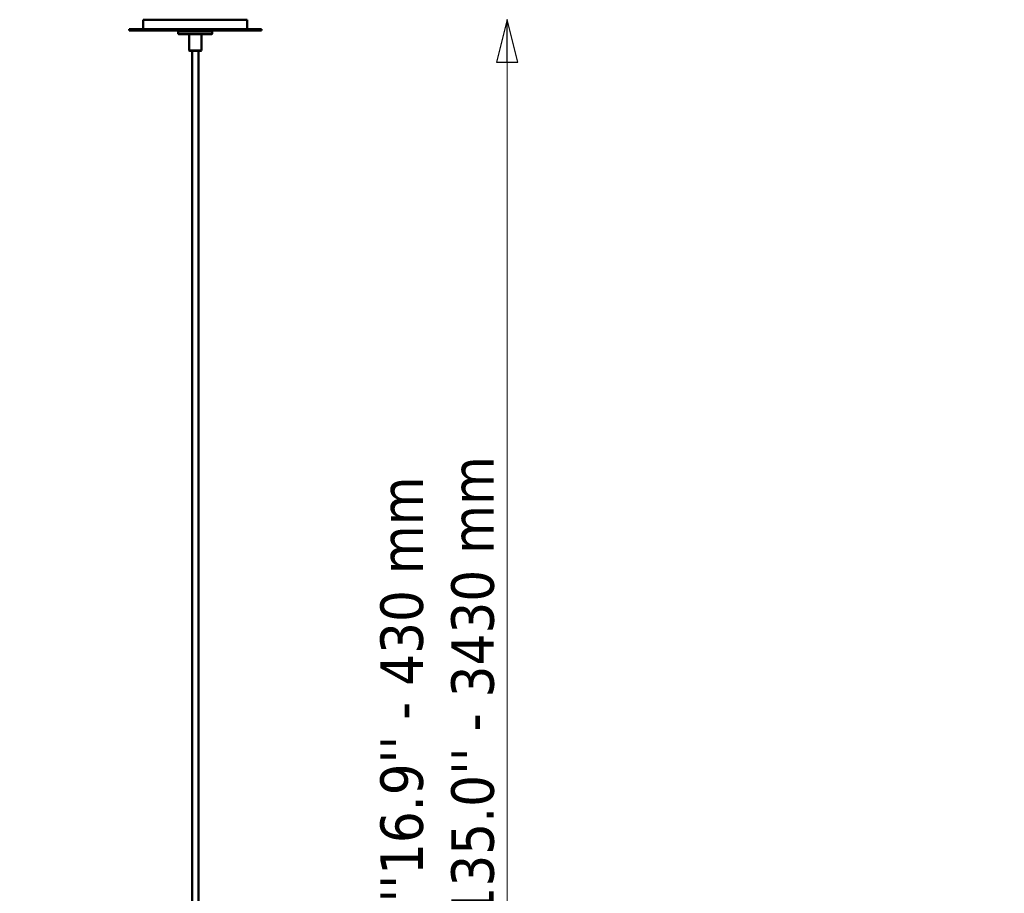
# Model space of a CAD drawing. Header units: millimetres. Extents: x 313 to 4591, y 679 to 5480.
# Tile 7 of 19: x 2469 to 3511, y 1685 to 2610. Entities that reach past the tile are written whole.
import ezdxf

# ---------------------------------------------------------------- set-up
doc = ezdxf.new("R2010")
doc.units = ezdxf.units.MM
doc.header["$LTSCALE"] = 15
doc.layers.add('Widoczne (ISO)', color=7, linetype='Continuous', lineweight=50)
doc.layers.add('Wymiar (ISO)', color=7, linetype='Continuous', lineweight=25)
doc.styles.add('Tekst notatki (ISO)', font='tahoma.ttf')
doc.dimstyles.new('Domyślne (ISO)', dxfattribs={"dimscale": 15, "dimtxt": 3, "dimasz": 3, "dimexe": 3.175, "dimexo": 0, "dimgap": 0.762, "dimtad": 1, "dimdec": 1, "dimlfac": 0.03937, "dimrnd": 1e-08, "dimzin": 0, "dimdsep": 46, "dimtxsty": 'Tekst notatki (ISO)', "dimblk": 'Filled-1', "dimcen": 0.09, "dimdle": 10, "dimclrd": 256, "dimclre": 256, "dimclrt": 256, "dimazin": 2, "dimtfac": 1, "dimtmove": 0, "dimatfit": 3, "dimfxl": 1, "dimtolj": 1, "dimlwd": 15, "dimlwe": 15, "dimarcsym": 0})

# ---------------------------------------------------------------- blocks, each defined once
blk = doc.blocks.new('Filled-1')
at = {"color": 0}
for p, q in [((0, 0), (-1, 0.25)), ((-1, 0.25), (-1, -0.25)), ((-1, 0), (0, 0)), ((-1, -0.25), (0, 0))]:
    blk.add_line(p, q, dxfattribs=at)
at = {"color": 0, "flags": 128}
blk.add_lwpolyline([(-1, -0.25), (0, 0), (-1, 0.25), (-1, -0.25)], dxfattribs=at)
at = {"color": 0}
blk.add_solid([(-1, -0.25), (0, 0), (-1, 0.25), (-1, -0.25)], dxfattribs=at)
blk = doc.blocks.new('*D16')
at = {"layer": 'Defpoints', "color": 0, "transparency": 16777216}
for p in [(1747.7, 2571.9), (1692.7, 1035.4), (2022.7, 1035.4)]:
    blk.add_point(p, dxfattribs=at)
at = {"layer": 'Wymiar (ISO)', "lineweight": 15, "transparency": 16777216}
blk.add_line((2022.7, 2526.9), (2022.7, 1080.4), dxfattribs=at)
at = {"layer": 'Wymiar (ISO)', "lineweight": 15, "transparency": 16777216, "xscale": 45, "yscale": 45, "zscale": 45}
for p, rotation in [((2022.7, 2571.9), 90), ((2022.7, 1035.4), 270)]:
    blk.add_blockref('Filled-1', p, dxfattribs=dict(at, rotation=rotation))
at = {"layer": 'Wymiar (ISO)', "lineweight": 18, "transparency": 16777216, "insert": (1813.5, 1642.3), "char_height": 45, "attachment_point": 1, "rotation": 90, "style": 'Tekst notatki (ISO)'}
blk.add_mtext("\\A1; ''\\fTahoma|b0|i0;{\\H45.0000;\\P}\\fTahoma|b0|i0;{\\H45.0000;14.2'' - 360 mm\\P}\\fTahoma|b0|i0;{\\H45.0000;132.3'' - 3360 mm\\P}", dxfattribs=at)
blk = doc.blocks.new('*D17')
at = {"layer": 'Defpoints', "color": 0, "transparency": 16777216}
for p in [(2710.3, 2609.6), (2985.3, 2609.6), (2655.3, 1003.1)]:
    blk.add_point(p, dxfattribs=at)
at = {"layer": 'Wymiar (ISO)', "lineweight": 15, "transparency": 16777216}
blk.add_line((2985.3, 1048.1), (2985.3, 2564.6), dxfattribs=at)
at = {"layer": 'Wymiar (ISO)', "lineweight": 15, "transparency": 16777216, "xscale": 45, "yscale": 45, "zscale": 45}
for p, rotation in [((2985.3, 2609.6), 90), ((2985.3, 1003.1), 270)]:
    blk.add_blockref('Filled-1', p, dxfattribs=dict(at, rotation=rotation))
at = {"layer": 'Wymiar (ISO)', "lineweight": 18, "transparency": 16777216, "insert": (2851.1, 1658), "char_height": 45, "attachment_point": 1, "rotation": 90, "style": 'Tekst notatki (ISO)'}
blk.add_mtext("\\A1; ''\\fTahoma|b0|i0;{\\H45.0000;16.9'' - 430 mm\\P}\\fTahoma|b0|i0;{\\H45.0000;135.0'' - 3430 mm\\P}", dxfattribs=at)

msp = doc.modelspace()

# ---------------------------------------------------------------- linework, layer by layer
at = {"layer": 'Widoczne (ISO)'}
for p, q in [((2710.31, 2609.55), (2600.31, 2609.55)), ((2600.31, 2609.55), (2600.31, 2599.55)), ((2710.31, 2609.55), (2710.31, 2599.55)), ((2725.31, 2599.55), (2585.31, 2599.55)), ((2585.31, 2599.55), (2585.31, 2598.05)), ((2585.31, 2598.05), (2725.31, 2598.05)), ((2637.81, 2598.05), (2637.31, 2597.55)), ((2673.31, 2597.55), (2637.31, 2597.55)), ((2637.31, 2594.55), (2637.31, 2597.55)), ((2637.31, 2594.55), (2673.31, 2594.55)), ((2637.81, 2594.05), (2637.31, 2594.55)), ((2672.81, 2598.05), (2673.31, 2597.55)), ((2672.81, 2594.05), (2673.31, 2594.55)), ((2673.31, 2594.55), (2673.31, 2597.55)), ((2725.31, 2599.55), (2725.31, 2598.05)), ((2672.81, 2594.05), (2637.81, 2594.05)), ((2648.81, 2586.4), (2648.81, 2594.05)), ((2648.81, 2577.05), (2648.81, 2584.71)), ((2661.81, 2577.05), (2661.81, 2594.05)), ((2648.81, 2577.05), (2661.81, 2577.05)), ((2649.31, 2576.55), (2648.81, 2577.05)), ((2661.31, 2576.55), (2649.31, 2576.55)), ((2651.81, 2576.55), (2651.81, 1376.55)), ((2658.81, 2576.55), (2658.81, 1376.55)), ((2661.31, 2576.55), (2661.81, 2577.05))]:
    msp.add_line(p, q, dxfattribs=at)
msp.add_ellipse((2648.97, 2585.55), major_axis=(0, -1.5), ratio=0.219669, start_param=3.6443391, end_param=5.7804388, dxfattribs=at)

# ---------------------------------------------------------------- dimensions: what is measured, and where the dimension line sits
at = {"layer": 'Wymiar (ISO)', "lineweight": 18}
for base, p1, p2, text, override, picture, middle in [((2985.3, 2609.55), (2655.31, 1003.05), (2710.31, 2609.55), " ''\\fTahoma|b0|i0;{\\H45.0000;16.9'' - 430 mm\\P}\\fTahoma|b0|i0;{\\H45.0000;135.0'' - 3430 mm\\P}", {"dimgap": 0.762, "dimdec": 1, "dimlfac": 0.03937, "dimpost": '\\X', "dimse1": 1, "dimse2": 1, "dimtol": 0, "dimlim": 0, "dimtp": 0, "dimtm": 0, "dimtdec": 2, "dimtofl": 0, "dimatfit": 1, "dimtvp": -0.333333}, '*D17', (2985.3, 1902.51)), ((2022.74, 1035.41), (1747.74, 2571.91), (1692.74, 1035.41), " ''\\fTahoma|b0|i0;{\\H45.0000;\\P}\\fTahoma|b0|i0;{\\H45.0000;14.2'' - 360 mm\\P}\\fTahoma|b0|i0;{\\H45.0000;132.3'' - 3360 mm\\P}", {"dimgap": 0.762, "dimdec": 1, "dimlfac": 0.03937, "dimpost": '\\X', "dimse1": 1, "dimse2": 1, "dimtol": 0, "dimlim": 0, "dimtp": 0, "dimtm": 0, "dimtdec": 2, "dimtofl": 0, "dimatfit": 1, "dimtvp": -0.375}, '*D16', (2022.74, 1886.75))]:
    dim = msp.add_linear_dim(base=base, p1=p1, p2=p2, angle=270, text=text, dimstyle='Domyślne (ISO)', override=override, dxfattribs=at)
    dim.commit()
    dim.dimension.update_dxf_attribs({"geometry": picture, "text_midpoint": middle, "dimtype": 160})

doc.saveas('drawing.dxf')
